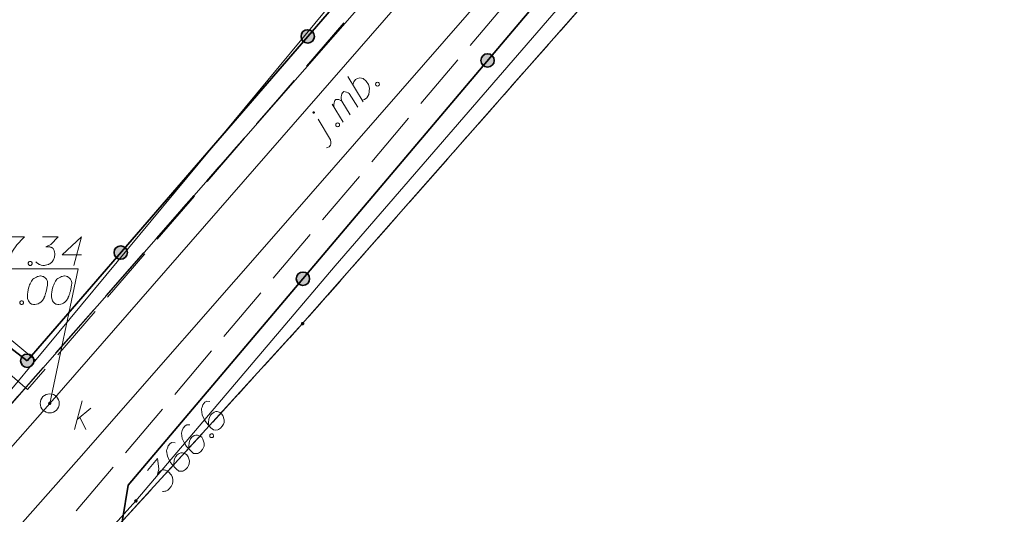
# Model space of a CAD drawing. Header units: metres. Extents: x 5555129 to 5556676, y 5635595 to 5636517.
# Tile 120 of 256: x 5555382 to 5555408, y 5636419 to 5636432. Entities that reach past the tile are written whole.
import ezdxf

# ---------------------------------------------------------------- set-up
doc = ezdxf.new("R2010")
doc.units = ezdxf.units.M
doc.header["$MEASUREMENT"] = 0
for name, pattern in [('L_0_06', [2, 1.5, -0.5]), ('PRZER1-1', [2, 1, -1]), ('PRZER3-1', [4, 3, -1])]:
    doc.linetypes.add(name, pattern=pattern)
for name, color, linetype, lineweight in [('#digitalizacja', 7, 'Continuous', 18), ('#skartowane', 7, 'Continuous', 18), ('#zmodyfikowane', 7, 'Continuous', 18)]:
    doc.layers.add(name, color=color, linetype=linetype, lineweight=lineweight)
for name, color, linetype, lineweight, true_color in [('GEPPGD', 7, 'Continuous', 18, 0x008000), ('GESDZI', 7, 'Continuous', 18, 0x0a0909), ('GESKKL', 7, 'PRZER3-1', 18, 0x008000), ('GESUZY', 7, 'PRZER1-1', 18, 0x008000), ('GULENN', 1, 'Continuous', 18, 0xff0000), ('GUPEPI', 1, 'Continuous', 18, 0xff0000), ('GUPESH', 1, 'Continuous', 18, 0xff0000), ('GUPESH_O', 1, 'Continuous', 18, 0xff0000)]:
    doc.layers.add(name, color=color, linetype=linetype, lineweight=lineweight, true_color=true_color)

# ---------------------------------------------------------------- blocks, each defined once
blk = doc.blocks.new('EPPGN')
blk.add_hatch(color=0).paths.add_polyline_path([(0, -0.09), (-0.027812, -0.085595), (-0.052901, -0.072812), (-0.072812, -0.052901), (-0.085595, -0.027812), (-0.09, 0), (-0.085595, 0.027812), (-0.072812, 0.052901), (-0.052901, 0.072812), (-0.027812, 0.085595), (0, 0.09), (0.027812, 0.085595), (0.052901, 0.072812), (0.072812, 0.052901), (0.085595, 0.027812), (0.09, 0), (0.085595, -0.027812), (0.072812, -0.052901), (0.052901, -0.072812), (0.027812, -0.085595)])
blk = doc.blocks.new('POINT')
blk.add_hatch(color=0).paths.add_polyline_path([(-0.000884, -0.0025), (-0.0025, -0.000884), (-0.0025, 0.000884), (0.000884, 0.0025), (0.0025, 0.000884), (0.0025, -0.000884), (0.000884, -0.0025)])
blk = doc.blocks.new('KOLO')
blk.add_hatch(color=0).paths.add_polyline_path([(0, -0.5), (-0.12941, -0.482963), (-0.25, -0.433013), (-0.353553, -0.353553), (-0.433013, -0.25), (-0.482963, -0.12941), (-0.5, 0), (-0.482963, 0.12941), (-0.433013, 0.25), (-0.353553, 0.353553), (-0.25, 0.433013), (-0.12941, 0.482963), (0, 0.5), (0.12941, 0.482963), (0.25, 0.433013), (0.353553, 0.353553), (0.433013, 0.25), (0.482963, 0.12941), (0.5, 0), (0.482963, -0.12941), (0.433013, -0.25), (0.353553, -0.353553), (0.25, -0.433013), (0.12941, -0.482963)])
blk = doc.blocks.new('*U258')
at = {"layer": '#skartowane', "color": 7, "linetype": 'ByBlock', "lineweight": 18}
blk.add_line((5555390.466, 5636428.697), (5555390.143, 5636429.237), dxfattribs=at)
at = {"layer": '#skartowane', "color": 7, "linetype": 'ByBlock', "lineweight": 18, "flags": 128}
for points in [[(5555390.037, 5636429.424), (5555390.036, 5636429.426), (5555390.034, 5636429.427), (5555390.032, 5636429.428), (5555390.031, 5636429.428), (5555390.029, 5636429.429), (5555390.027, 5636429.429), (5555390.025, 5636429.43), (5555390.023, 5636429.43), (5555390.021, 5636429.429), (5555390.019, 5636429.429), (5555390.017, 5636429.428), (5555390.015, 5636429.427), (5555390.014, 5636429.427), (5555390.012, 5636429.425), (5555390.011, 5636429.424), (5555390.009, 5636429.423), (5555390.008, 5636429.421), (5555390.007, 5636429.419), (5555390.007, 5636429.417), (5555390.006, 5636429.416), (5555390.006, 5636429.414), (5555390.005, 5636429.412), (5555390.005, 5636429.41), (5555390.006, 5636429.408), (5555390.006, 5636429.406), (5555390.007, 5636429.404), (5555390.007, 5636429.402), (5555390.008, 5636429.401), (5555390.01, 5636429.399), (5555390.011, 5636429.398), (5555390.012, 5636429.396), (5555390.014, 5636429.395), (5555390.016, 5636429.394), (5555390.017, 5636429.393), (5555390.019, 5636429.393), (5555390.021, 5636429.393), (5555390.023, 5636429.392), (5555390.025, 5636429.392), (5555390.027, 5636429.393), (5555390.029, 5636429.393), (5555390.031, 5636429.394), (5555390.033, 5636429.394), (5555390.034, 5636429.395), (5555390.036, 5636429.397), (5555390.037, 5636429.398), (5555390.039, 5636429.399), (5555390.04, 5636429.401), (5555390.041, 5636429.403), (5555390.042, 5636429.404), (5555390.042, 5636429.406), (5555390.043, 5636429.408), (5555390.043, 5636429.41), (5555390.043, 5636429.412), (5555390.042, 5636429.414), (5555390.042, 5636429.416), (5555390.041, 5636429.418), (5555390.041, 5636429.42), (5555390.04, 5636429.421), (5555390.038, 5636429.423), (5555390.037, 5636429.424)], [(5555390.36, 5636428.487), (5555390.389, 5636428.492), (5555390.435, 5636428.513), (5555390.467, 5636428.556), (5555390.475, 5636428.589), (5555390.479, 5636428.635), (5555390.466, 5636428.697)]]:
    blk.add_lwpolyline(points, dxfattribs=at)
blk = doc.blocks.new('*U259')
at = {"layer": '#skartowane', "color": 7, "linetype": 'ByBlock', "lineweight": 18}
for p, q in [((5555390.795, 5636429.16), (5555390.506, 5636429.633)), ((5555390.985, 5636429.354), (5555390.764, 5636429.711))]:
    blk.add_line(p, q, dxfattribs=at)
at = {"layer": '#skartowane', "color": 7, "linetype": 'ByBlock', "lineweight": 18, "flags": 128}
blk.add_lwpolyline([(5555390.583, 5636429.509), (5555390.557, 5636429.575), (5555390.552, 5636429.621), (5555390.56, 5636429.663), (5555390.572, 5636429.701), (5555390.58, 5636429.726), (5555390.605, 5636429.751), (5555390.618, 5636429.756), (5555390.651, 5636429.756), (5555390.688, 5636429.752), (5555390.739, 5636429.728), (5555390.764, 5636429.711), (5555390.747, 5636429.769), (5555390.746, 5636429.82), (5555390.754, 5636429.861), (5555390.766, 5636429.899), (5555390.778, 5636429.928), (5555390.799, 5636429.95), (5555390.82, 5636429.962), (5555390.849, 5636429.958), (5555390.883, 5636429.95), (5555390.933, 5636429.926), (5555390.958, 5636429.909), (5555391.179, 5636429.553)], dxfattribs=at)
blk = doc.blocks.new('*U260')
at = {"layer": '#skartowane', "color": 7, "linetype": 'ByBlock', "lineweight": 18}
blk.add_line((5555391.32, 5636429.696), (5555390.92, 5636430.36), dxfattribs=at)
at = {"layer": '#skartowane', "color": 7, "linetype": 'ByBlock', "lineweight": 18, "flags": 128}
blk.add_lwpolyline([(5555391.052, 5636430.14), (5555391.076, 5636430.216), (5555391.126, 5636430.275), (5555391.175, 5636430.309), (5555391.238, 5636430.322), (5555391.326, 5636430.302), (5555391.402, 5636430.236), (5555391.461, 5636430.145), (5555391.491, 5636430.049), (5555391.476, 5636429.882), (5555391.419, 5636429.797), (5555391.357, 5636429.751), (5555391.294, 5636429.738)], dxfattribs=at)
blk = doc.blocks.new('*U323')
at = {"layer": '#skartowane', "color": 36, "linetype": 'ByBlock', "lineweight": 18, "true_color": 0x803300}
for p, q in [((5555383.751, 5636421.093), (5555383.951, 5636421.843)), ((5555383.821, 5636421.359), (5555384.176, 5636421.654)), ((5555383.892, 5636421.418), (5555384.046, 5636421.093))]:
    blk.add_line(p, q, dxfattribs=at)

msp = doc.modelspace()

# ---------------------------------------------------------------- hatches: boundary and pattern name
at = {"layer": '#skartowane', "linetype": 'Continuous', "lineweight": 35}
h = msp.add_hatch(color=7, dxfattribs=at)
edge = h.paths.add_edge_path()
edge.add_arc((5555389.86754, 5636431.41053), 0.175, 0, 360)
h = msp.add_hatch(color=7, dxfattribs=at)
edge = h.paths.add_edge_path()
edge.add_arc((5555394.58647, 5636430.7791), 0.175, 0, 360)
h = msp.add_hatch(color=7, dxfattribs=at)
edge = h.paths.add_edge_path()
edge.add_arc((5555384.96251, 5636425.73684), 0.175, 0, 360)
h = msp.add_hatch(color=7, dxfattribs=at)
edge = h.paths.add_edge_path()
edge.add_arc((5555389.74411, 5636425.05183), 0.175, 0, 360)
h = msp.add_hatch(color=7, dxfattribs=at)
edge = h.paths.add_edge_path()
edge.add_arc((5555382.51, 5636422.9), 0.175, 0, 360)
h = msp.add_hatch(color=7, dxfattribs=at)
edge = h.paths.add_edge_path()
edge.add_arc((5555382.51, 5636422.9), 0.175, 0, 360)
at = {"layer": '#skartowane', "linetype": 'Continuous', "lineweight": 18}
h = msp.add_hatch(color=7, dxfattribs=at)
edge = h.paths.add_edge_path()
edge.add_arc((5555383.1, 5636421.78), 0.045, 0, 360)

# ---------------------------------------------------------------- linework, layer by layer
at = {"layer": '#digitalizacja', "color": 1, "linetype": 'Continuous', "lineweight": 18}
msp.add_line((5555381.80346, 5636423.6821), (5555382.72754, 5636422.91639), dxfattribs=at)
at = {"layer": '#digitalizacja', "color": 1, "linetype": 'Continuous', "lineweight": 18, "flags": 128}
msp.add_lwpolyline([(5555411.57098, 5636453.72105), (5555406.59189, 5636449.31772), (5555403.3506, 5636446.17441), (5555396.12837, 5636439.08866), (5555379.67803, 5636419.23621)], dxfattribs=at)
at = {"layer": '#digitalizacja', "color": 5, "linetype": 'Continuous', "lineweight": 18, "flags": 128}
msp.add_lwpolyline([(5555407.55789, 5636446.70738), (5555404.2722, 5636443.18579), (5555399.61908, 5636438.51862), (5555394.65795, 5636432.67131), (5555389.34334, 5636426.5903), (5555383.86729, 5636420.32455), (5555376.74252, 5636412.28873), (5555370.79191, 5636405.21509), (5555363.98097, 5636396.89237), (5555347.84053, 5636378.58836), (5555342.11347, 5636367.79635), (5555339.77039, 5636363.09203), (5555337.16211, 5636356.75793), (5555333.91, 5636346.86)], dxfattribs=at)
at = {"layer": '#digitalizacja', "color": 36, "linetype": 'Continuous', "lineweight": 18, "true_color": 0x803300, "flags": 128}
for points in [[(5555382.86792, 5636425.1245), (5555382.85611, 5636425.1245), (5555382.82068, 5636425.11855), (5555382.79706, 5636425.11269), (5555382.77939, 5636425.10674), (5555382.74981, 5636425.09493), (5555382.71438, 5636425.07726), (5555382.6849, 5636425.0595), (5555382.65533, 5636425.03588), (5555382.63766, 5636425.01226), (5555382.6199, 5636424.98278), (5555382.60223, 5636424.95321), (5555382.58447, 5636424.91778), (5555382.57266, 5636424.89416), (5555382.56085, 5636424.85873), (5555382.54318, 5636424.79967), (5555382.52542, 5636424.71114), (5555382.51361, 5636424.64028), (5555382.51361, 5636424.57528), (5555382.51956, 5636424.52804), (5555382.54318, 5636424.47494), (5555382.56085, 5636424.44536), (5555382.59042, 5636424.40993), (5555382.62585, 5636424.38631), (5555382.64352, 5636424.38045), (5555382.67895, 5636424.3745), (5555382.70852, 5636424.3745), (5555382.75577, 5636424.38045), (5555382.79706, 5636424.39226), (5555382.82663, 5636424.40993), (5555382.86792, 5636424.43951), (5555382.88568, 5636424.45718), (5555382.9093, 5636424.4808), (5555382.92697, 5636424.50442), (5555382.93878, 5636424.52218), (5555382.95059, 5636424.55166), (5555382.95654, 5636424.56347), (5555382.96835, 5636424.59304), (5555382.98016, 5636424.62847), (5555382.99197, 5636424.6639), (5555382.99783, 5636424.68752), (5555383.00378, 5636424.70519), (5555383.00964, 5636424.72881), (5555383.02145, 5636424.782), (5555383.0274, 5636424.81148), (5555383.03326, 5636424.84106), (5555383.03921, 5636424.88235), (5555383.04507, 5636424.93554), (5555383.04507, 5636424.95321), (5555383.03921, 5636424.97683), (5555383.03326, 5636425.00045), (5555383.01559, 5636425.03588), (5555382.99783, 5636425.0595), (5555382.98016, 5636425.07726), (5555382.95654, 5636425.09493), (5555382.93292, 5636425.10674), (5555382.91516, 5636425.11269), (5555382.89749, 5636425.11855), (5555382.86792, 5636425.1245)], [(5555383.49972, 5636425.1245), (5555383.48791, 5636425.1245), (5555383.45248, 5636425.11855), (5555383.42886, 5636425.11269), (5555383.41119, 5636425.10674), (5555383.38162, 5636425.09493), (5555383.34619, 5636425.07726), (5555383.31671, 5636425.0595), (5555383.28714, 5636425.03588), (5555383.26947, 5636425.01226), (5555383.25171, 5636424.98278), (5555383.23404, 5636424.95321), (5555383.21628, 5636424.91778), (5555383.20447, 5636424.89416), (5555383.19266, 5636424.85873), (5555383.17499, 5636424.79967), (5555383.15722, 5636424.71114), (5555383.14541, 5636424.64028), (5555383.14541, 5636424.57528), (5555383.15136, 5636424.52804), (5555383.17499, 5636424.47494), (5555383.19266, 5636424.44536), (5555383.22223, 5636424.40993), (5555383.25766, 5636424.38631), (5555383.27533, 5636424.38045), (5555383.31076, 5636424.3745), (5555383.34033, 5636424.3745), (5555383.38757, 5636424.38045), (5555383.42886, 5636424.39226), (5555383.45843, 5636424.40993), (5555383.49972, 5636424.43951), (5555383.51748, 5636424.45718), (5555383.5411, 5636424.4808), (5555383.55877, 5636424.50442), (5555383.57058, 5636424.52218), (5555383.5824, 5636424.55166), (5555383.58835, 5636424.56347), (5555383.60016, 5636424.59304), (5555383.61197, 5636424.62847), (5555383.62378, 5636424.6639), (5555383.62964, 5636424.68752), (5555383.63559, 5636424.70519), (5555383.64145, 5636424.72881), (5555383.65326, 5636424.782), (5555383.65921, 5636424.81148), (5555383.66507, 5636424.84106), (5555383.67102, 5636424.88235), (5555383.67688, 5636424.93554), (5555383.67688, 5636424.95321), (5555383.67102, 5636424.97683), (5555383.66507, 5636425.00045), (5555383.6474, 5636425.03588), (5555383.62964, 5636425.0595), (5555383.61197, 5636425.07726), (5555383.58835, 5636425.09493), (5555383.56473, 5636425.10674), (5555383.54696, 5636425.11269), (5555383.52929, 5636425.11855), (5555383.49972, 5636425.1245)], [(5555382.34826, 5636424.47494), (5555382.37784, 5636424.47494), (5555382.39551, 5636424.46313), (5555382.41327, 5636424.43951), (5555382.41327, 5636424.40993), (5555382.39551, 5636424.38631), (5555382.37784, 5636424.3745), (5555382.34826, 5636424.3745), (5555382.33059, 5636424.38631), (5555382.31283, 5636424.40993), (5555382.31283, 5636424.43951), (5555382.33059, 5636424.46313), (5555382.34826, 5636424.47494)]]:
    msp.add_lwpolyline(points, dxfattribs=at)
at = {"layer": '#skartowane', "color": 7, "linetype": 'Continuous', "lineweight": 35}
msp.add_line((5555382.51, 5636422.9), (5555398.91, 5636441.87), dxfattribs=at)
at = {"layer": '#skartowane', "color": 7, "linetype": 'Continuous', "lineweight": 18}
msp.add_line((5555383.84313, 5636425.31084), (5555383.1, 5636421.78), dxfattribs=at)
at = {"layer": '#skartowane', "color": 36, "linetype": 'Continuous', "lineweight": 18, "true_color": 0x803300}
msp.add_line((5555359.31, 5636394.76), (5555383.1, 5636421.78), dxfattribs=at)
at = {"layer": '#skartowane', "color": 7, "linetype": 'L_0_06', "lineweight": 18, "flags": 128}
msp.add_lwpolyline([(5555466.73, 5636461.06), (5555459.42, 5636465.04), (5555457.02, 5636465.41), (5555452.63, 5636465.61), (5555446.85, 5636465.37), (5555441.62, 5636464.51), (5555435.7, 5636462.77), (5555429.61, 5636460.27), (5555423.1, 5636457.3), (5555417.2, 5636453.95), (5555413.63, 5636451.67), (5555409.04, 5636447.68), (5555404.73, 5636443.33), (5555401.32, 5636439.67), (5555382.13, 5636416.99), (5555377.75, 5636411.8), (5555368.65, 5636401.73), (5555358.12, 5636389.68), (5555351.83, 5636382.05), (5555348.89, 5636378.21), (5555346.63, 5636374.93), (5555343.77, 5636370.29), (5555340.53, 5636363.52), (5555337.7, 5636355.88), (5555335.13, 5636347.53), (5555332.44, 5636339.45), (5555328.49, 5636328.74), (5555326.7, 5636324.3), (5555322.46, 5636312.61), (5555317.05, 5636297.8), (5555313.91, 5636289.91), (5555311.07, 5636291.5), (5555314.46, 5636298.64), (5555320.4, 5636315), (5555321.1, 5636318.34), (5555320.31, 5636318.97), (5555318.92, 5636319.26), (5555318.24, 5636323.4), (5555317.55, 5636325.21), (5555315.06, 5636326.83), (5555316.44, 5636329.16), (5555319.62, 5636328.9), (5555323.95, 5636328.36), (5555325.47, 5636329.83), (5555326.77, 5636332.37), (5555329.72, 5636340.51), (5555332.43, 5636348.61), (5555334.87, 5636356.71), (5555337.79, 5636364.47), (5555340.99, 5636371.16), (5555344.19, 5636376.65), (5555346.4, 5636379.74), (5555349.41, 5636383.74), (5555355.85, 5636391.61), (5555363.7, 5636400.4), (5555366.42, 5636403.59), (5555375.75, 5636414.19), (5555378.31, 5636418.36), (5555373.52, 5636420.79), (5555376.43, 5636424.38), (5555377.28, 5636425.23), (5555380.03, 5636423.16), (5555380.65, 5636423.75), (5555382.52, 5636422.14), (5555399.27, 5636441.57), (5555402.64, 5636445.3), (5555406.76, 5636449.37), (5555411.7, 5636453.77), (5555415.38, 5636456.22), (5555420.94, 5636459.52), (5555420.73, 5636460.05), (5555422.54, 5636460.95), (5555422.89, 5636460.42), (5555428.37, 5636462.98), (5555434.53, 5636465.46), (5555440.65, 5636467.74), (5555449.09, 5636469.87), (5555449.84, 5636470.61), (5555452.54, 5636472.11), (5555453.14, 5636471.36), (5555454.76, 5636472.78), (5555456.32, 5636474.81), (5555457.67, 5636477.44), (5555459.8, 5636481.39), (5555462.71, 5636485.66), (5555464.78, 5636483.78), (5555461.58, 5636479.17), (5555460.92, 5636476.08), (5555461.24, 5636473.64), (5555465.24, 5636467.56), (5555467.69, 5636464.02), (5555466.73, 5636461.06)], close=True, dxfattribs=at)
at = {"layer": '#skartowane', "color": 36, "linetype": 'Continuous', "lineweight": 18, "true_color": 0x803300, "flags": 128}
for points in [[(5555383.1, 5636421.78), (5555403.69, 5636445.39), (5555416.05, 5636455.82)], [(5555381.96592, 5636426.15217), (5555382.43833, 5636426.15217), (5555382.40885, 5636426.1226), (5555382.23756, 5636425.93959), (5555382.11946, 5636425.77424), (5555382.04859, 5636425.57933), (5555382.00135, 5636425.40217)], [(5555382.91075, 5636426.15217), (5555383.32411, 5636426.15217), (5555383.12919, 5636425.9514), (5555382.99928, 5636425.88639), (5555383.10557, 5636425.88639), (5555383.12919, 5636425.88053), (5555383.141, 5636425.87458), (5555383.15281, 5636425.86872), (5555383.16462, 5636425.86277), (5555383.18824, 5636425.8451), (5555383.20005, 5636425.82734), (5555383.21186, 5636425.80967), (5555383.21781, 5636425.79191), (5555383.22962, 5636425.75062), (5555383.23548, 5636425.71519), (5555383.23548, 5636425.69743), (5555383.23548, 5636425.67381), (5555383.22962, 5636425.63838), (5555383.22367, 5636425.61476), (5555383.21781, 5636425.59114), (5555383.21186, 5636425.57347), (5555383.206, 5636425.56166), (5555383.20005, 5636425.54985), (5555383.19419, 5636425.53804), (5555383.18238, 5636425.52027), (5555383.16462, 5636425.49665), (5555383.14695, 5636425.47898), (5555383.13514, 5636425.46717), (5555383.11738, 5636425.45536), (5555383.09971, 5636425.44355), (5555383.07609, 5636425.43174), (5555383.06428, 5636425.42579), (5555383.0229, 5636425.41398), (5555382.98747, 5636425.40812), (5555382.96385, 5636425.40217), (5555382.92256, 5636425.40217), (5555382.87532, 5636425.40812), (5555382.85755, 5636425.41398), (5555382.83988, 5636425.41993), (5555382.82212, 5636425.42579), (5555382.80445, 5636425.4376), (5555382.78669, 5636425.44941), (5555382.75721, 5636425.47303), (5555382.73945, 5636425.49665)], [(5555383.93229, 5636425.67976), (5555383.42445, 5636425.67976), (5555383.93229, 5636426.15217), (5555383.73152, 5636425.40217)], [(5555382.57411, 5636425.5026), (5555382.60368, 5636425.5026), (5555382.62135, 5636425.49079), (5555382.63911, 5636425.46717), (5555382.63911, 5636425.4376), (5555382.62135, 5636425.41398), (5555382.60368, 5636425.40217), (5555382.57411, 5636425.40217), (5555382.55644, 5636425.41398), (5555382.53868, 5636425.4376), (5555382.53868, 5636425.46717), (5555382.55644, 5636425.49079), (5555382.57411, 5636425.5026)], [(5555382.86792, 5636425.1245), (5555382.85611, 5636425.1245), (5555382.82068, 5636425.11855), (5555382.79706, 5636425.11269), (5555382.77939, 5636425.10674), (5555382.74981, 5636425.09493), (5555382.71438, 5636425.07726), (5555382.6849, 5636425.0595), (5555382.65533, 5636425.03588), (5555382.63766, 5636425.01226), (5555382.6199, 5636424.98278), (5555382.60223, 5636424.95321), (5555382.58447, 5636424.91778), (5555382.57266, 5636424.89416), (5555382.56085, 5636424.85873), (5555382.54318, 5636424.79967), (5555382.52542, 5636424.71114), (5555382.51361, 5636424.64028), (5555382.51361, 5636424.57528), (5555382.51956, 5636424.52804), (5555382.54318, 5636424.47494), (5555382.56085, 5636424.44536), (5555382.59042, 5636424.40993), (5555382.62585, 5636424.38631), (5555382.64352, 5636424.38045), (5555382.67895, 5636424.3745), (5555382.70852, 5636424.3745), (5555382.75577, 5636424.38045), (5555382.79706, 5636424.39226), (5555382.82663, 5636424.40993), (5555382.86792, 5636424.43951), (5555382.88568, 5636424.45718), (5555382.9093, 5636424.4808), (5555382.92697, 5636424.50442), (5555382.93878, 5636424.52218), (5555382.95059, 5636424.55166), (5555382.95654, 5636424.56347), (5555382.96835, 5636424.59304), (5555382.98016, 5636424.62847), (5555382.99197, 5636424.6639), (5555382.99783, 5636424.68752), (5555383.00378, 5636424.70519), (5555383.00964, 5636424.72881), (5555383.02145, 5636424.782), (5555383.0274, 5636424.81148), (5555383.03326, 5636424.84106), (5555383.03921, 5636424.88235), (5555383.04507, 5636424.93554), (5555383.04507, 5636424.95321), (5555383.03921, 5636424.97683), (5555383.03326, 5636425.00045), (5555383.01559, 5636425.03588), (5555382.99783, 5636425.0595), (5555382.98016, 5636425.07726), (5555382.95654, 5636425.09493), (5555382.93292, 5636425.10674), (5555382.91516, 5636425.11269), (5555382.89749, 5636425.11855), (5555382.86792, 5636425.1245)], [(5555383.49972, 5636425.1245), (5555383.48791, 5636425.1245), (5555383.45248, 5636425.11855), (5555383.42886, 5636425.11269), (5555383.41119, 5636425.10674), (5555383.38162, 5636425.09493), (5555383.34619, 5636425.07726), (5555383.31671, 5636425.0595), (5555383.28714, 5636425.03588), (5555383.26947, 5636425.01226), (5555383.25171, 5636424.98278), (5555383.23404, 5636424.95321), (5555383.21628, 5636424.91778), (5555383.20447, 5636424.89416), (5555383.19266, 5636424.85873), (5555383.17499, 5636424.79967), (5555383.15722, 5636424.71114), (5555383.14541, 5636424.64028), (5555383.14541, 5636424.57528), (5555383.15136, 5636424.52804), (5555383.17499, 5636424.47494), (5555383.19266, 5636424.44536), (5555383.22223, 5636424.40993), (5555383.25766, 5636424.38631), (5555383.27533, 5636424.38045), (5555383.31076, 5636424.3745), (5555383.34033, 5636424.3745), (5555383.38757, 5636424.38045), (5555383.42886, 5636424.39226), (5555383.45843, 5636424.40993), (5555383.49972, 5636424.43951), (5555383.51748, 5636424.45718), (5555383.5411, 5636424.4808), (5555383.55877, 5636424.50442), (5555383.57058, 5636424.52218), (5555383.5824, 5636424.55166), (5555383.58835, 5636424.56347), (5555383.60016, 5636424.59304), (5555383.61197, 5636424.62847), (5555383.62378, 5636424.6639), (5555383.62964, 5636424.68752), (5555383.63559, 5636424.70519), (5555383.64145, 5636424.72881), (5555383.65326, 5636424.782), (5555383.65921, 5636424.81148), (5555383.66507, 5636424.84106), (5555383.67102, 5636424.88235), (5555383.67688, 5636424.93554), (5555383.67688, 5636424.95321), (5555383.67102, 5636424.97683), (5555383.66507, 5636425.00045), (5555383.6474, 5636425.03588), (5555383.62964, 5636425.0595), (5555383.61197, 5636425.07726), (5555383.58835, 5636425.09493), (5555383.56473, 5636425.10674), (5555383.54696, 5636425.11269), (5555383.52929, 5636425.11855), (5555383.49972, 5636425.1245)], [(5555382.34826, 5636424.47494), (5555382.37784, 5636424.47494), (5555382.39551, 5636424.46313), (5555382.41327, 5636424.43951), (5555382.41327, 5636424.40993), (5555382.39551, 5636424.38631), (5555382.37784, 5636424.3745), (5555382.34826, 5636424.3745), (5555382.33059, 5636424.38631), (5555382.31283, 5636424.40993), (5555382.31283, 5636424.43951), (5555382.33059, 5636424.46313), (5555382.34826, 5636424.47494)]]:
    msp.add_lwpolyline(points, dxfattribs=at)
at = {"layer": '#skartowane', "color": 7, "linetype": 'Continuous', "lineweight": 35, "flags": 128}
for points in [[(5555416.44, 5636452.99), (5555413.88, 5636451.35), (5555409.29, 5636447.33), (5555405.05, 5636443.02), (5555401.85, 5636439.37), (5555385.16, 5636419.63), (5555384.27, 5636414.18), (5555389.21, 5636409.64)], [(5555382.51, 5636422.9), (5555377.98, 5636426.4), (5555377.28, 5636425.23)]]:
    msp.add_lwpolyline(points, dxfattribs=at)
at = {"layer": '#skartowane', "color": 7, "linetype": 'Continuous', "lineweight": 18, "flags": 128}
for points in [[(5555391.65273, 5636430.18001), (5555391.67342, 5636430.20114), (5555391.69422, 5636430.2055), (5555391.72352, 5636430.20167), (5555391.74465, 5636430.18098), (5555391.74911, 5636430.15177), (5555391.74519, 5636430.13088), (5555391.7245, 5636430.10975), (5555391.7037, 5636430.10538), (5555391.6744, 5636430.10922), (5555391.65326, 5636430.1299), (5555391.64881, 5636430.15912), (5555391.65273, 5636430.18001)], [(5555390.60759, 5636429.11236), (5555390.62828, 5636429.13349), (5555390.64908, 5636429.13786), (5555390.67838, 5636429.13403), (5555390.69951, 5636429.11334), (5555390.70397, 5636429.08412), (5555390.70005, 5636429.06324), (5555390.67936, 5636429.0421), (5555390.65856, 5636429.03774), (5555390.62926, 5636429.04157), (5555390.60812, 5636429.06226), (5555390.60367, 5636429.09147), (5555390.60759, 5636429.11236)], [(5555383.84313, 5636425.31084), (5555380.69708, 5636425.31084)]]:
    msp.add_lwpolyline(points, dxfattribs=at)
at = {"layer": '#skartowane', "color": 7, "linetype": 'Continuous', "lineweight": 35}
for centre in [(5555389.86754, 5636431.41053), (5555394.58647, 5636430.7791), (5555384.96251, 5636425.73684), (5555389.74411, 5636425.05183), (5555382.51, 5636422.9), (5555382.51, 5636422.9)]:
    msp.add_circle(centre, 0.175, dxfattribs=at)
at = {"layer": '#skartowane', "color": 36, "linetype": 'Continuous', "lineweight": 18, "true_color": 0x803300}
msp.add_circle((5555383.1, 5636421.78), 0.25, dxfattribs=at)
at = {"layer": '#zmodyfikowane', "color": 1, "linetype": 'Continuous', "lineweight": 18, "true_color": 0xff0000, "flags": 128}
msp.add_lwpolyline([(5555390.59, 5636425.39), (5555397.57, 5636433.46), (5555402.6, 5636439.5)], dxfattribs=at)
at = {"layer": 'GESDZI', "color": 96, "linetype": 'Continuous', "lineweight": 18, "flags": 128}
for points in [[(5555404.05587, 5636487.3617), (5555410.30029, 5636486.3731), (5555419.4581, 5636484.96987), (5555412.88805, 5636476.81841), (5555402.33456, 5636463.61409), (5555411.97978, 5636454.26968), (5555405.33335, 5636448.29666), (5555379.68965, 5636419.03001), (5555375.7778, 5636420.86619), (5555363.37812, 5636428.0622), (5555343.9546, 5636438.82034)], [(5555274.99706, 5636234.97987), (5555279.94368, 5636236.52278), (5555284.47581, 5636241.33749), (5555311.27, 5636293.99), (5555320.16, 5636317.28), (5555322.36827, 5636323.20795), (5555323.59, 5636326.49), (5555326.04, 5636333.05), (5555329.61, 5636344.98), (5555332.15, 5636353.64), (5555334.3, 5636361.82), (5555338.11, 5636369.71), (5555344.55, 5636379.2), (5555375.95, 5636415.45), (5555379.68965, 5636419.03001), (5555405.33335, 5636448.29666), (5555411.97978, 5636454.26968), (5555423.54, 5636462.48), (5555437.09857, 5636466.55428), (5555448.91544, 5636470.37388), (5555453.71968, 5636472.45368), (5555460.79938, 5636470.53368), (5555464.25271, 5636468.49332)], [(5555464.25271, 5636468.49332), (5555468.33214, 5636465.00264), (5555467.11593, 5636460.58944), (5555457.22444, 5636464.58039), (5555451.86782, 5636465.41811), (5555446.83996, 5636464.59669), (5555437.18456, 5636462.45976), (5555430.38282, 5636458.56897), (5555420.66938, 5636454.7141), (5555413.79929, 5636449.56029), (5555402.78931, 5636438.70846), (5555389.73418, 5636423.87277), (5555383.39, 5636416.92), (5555384.32, 5636411.24), (5555356.08, 5636382.6), (5555342.54, 5636360.36), (5555325.26, 5636314.3)]]:
    msp.add_lwpolyline(points, dxfattribs=at)
msp.add_lwpolyline([(5555404.07315, 5636395.01988), (5555398.74807, 5636398.73534), (5555383.39, 5636416.92), (5555389.73418, 5636423.87277), (5555402.78931, 5636438.70846), (5555413.79929, 5636449.56029), (5555420.66938, 5636454.7141), (5555430.38282, 5636458.56897), (5555437.18456, 5636462.45976), (5555446.83996, 5636464.59669), (5555451.86782, 5636465.41811), (5555457.22444, 5636464.58039), (5555467.11593, 5636460.58944), (5555464.20723, 5636454.06207), (5555454.52367, 5636438.19258), (5555447.05968, 5636429.28897), (5555430.73454, 5636417.45917), (5555423.63521, 5636411.74497), (5555415.60603, 5636406.36277), (5555409.75824, 5636401.08012), (5555404.07315, 5636395.01988)], close=True, dxfattribs=at)
at = {"layer": 'GESKKL', "color": 96, "linetype": 'PRZER3-1', "lineweight": 18, "ltscale": 0.5, "true_color": 0x008000}
msp.add_lwpolyline([(5555376.66202, 5636475.91388), (5555379.2122, 5636473.9629), (5555405.33335, 5636448.29666), (5555379.68965, 5636419.03001), (5555375.7778, 5636420.86619), (5555363.37812, 5636428.0622), (5555343.9546, 5636438.82034)], dxfattribs=at)
msp.add_lwpolyline([(5555447.05968, 5636429.28897), (5555454.52367, 5636438.19258), (5555464.20723, 5636454.06207), (5555467.11593, 5636460.58944), (5555457.22444, 5636464.58039), (5555451.86782, 5636465.41811), (5555446.83996, 5636464.59669), (5555437.18456, 5636462.45976), (5555430.38282, 5636458.56897), (5555420.66938, 5636454.7141), (5555413.79929, 5636449.56029), (5555402.78931, 5636438.70846), (5555389.73418, 5636423.87277), (5555383.39, 5636416.92), (5555398.74807, 5636398.73534), (5555404.07315, 5636395.01988), (5555409.75824, 5636401.08012), (5555415.60603, 5636406.36277), (5555423.63521, 5636411.74497), (5555430.73454, 5636417.45917), (5555447.05968, 5636429.28897)], close=True, dxfattribs=at)
at = {"layer": 'GESUZY', "color": 96, "linetype": 'PRZER1-1', "lineweight": 18, "ltscale": 0.5, "true_color": 0x008000}
for points in [[(5555356.08, 5636382.6), (5555384.32, 5636411.24), (5555383.39, 5636416.92), (5555389.73418, 5636423.87277), (5555402.78931, 5636438.70846), (5555413.79929, 5636449.56029), (5555420.66938, 5636454.7141), (5555430.38282, 5636458.56897), (5555437.18456, 5636462.45976), (5555446.83996, 5636464.59669), (5555451.86782, 5636465.41811), (5555457.22444, 5636464.58039), (5555467.11593, 5636460.58944), (5555468.33214, 5636465.00264), (5555464.25271, 5636468.49332), (5555460.79938, 5636470.53368), (5555453.71968, 5636472.45368), (5555448.91544, 5636470.37388), (5555437.09857, 5636466.55428), (5555423.54, 5636462.48), (5555411.97978, 5636454.26968), (5555405.33335, 5636448.29666), (5555379.68965, 5636419.03001)], [(5555405.33335, 5636448.29666), (5555379.68965, 5636419.03001), (5555375.7778, 5636420.86619), (5555363.37812, 5636428.0622), (5555343.9546, 5636438.82034)]]:
    msp.add_lwpolyline(points, dxfattribs=at)
msp.add_lwpolyline([(5555447.05968, 5636429.28897), (5555454.52367, 5636438.19258), (5555464.20723, 5636454.06207), (5555467.11593, 5636460.58944), (5555457.22444, 5636464.58039), (5555451.86782, 5636465.41811), (5555446.83996, 5636464.59669), (5555437.18456, 5636462.45976), (5555430.38282, 5636458.56897), (5555420.66938, 5636454.7141), (5555413.79929, 5636449.56029), (5555402.78931, 5636438.70846), (5555389.73418, 5636423.87277), (5555383.39, 5636416.92), (5555398.74807, 5636398.73534), (5555404.07315, 5636395.01988), (5555409.75824, 5636401.08012), (5555415.60603, 5636406.36277), (5555423.63521, 5636411.74497), (5555430.73454, 5636417.45917), (5555447.05968, 5636429.28897)], close=True, dxfattribs=at)
at = {"layer": 'GULENN', "color": 1, "linetype": 'Continuous', "lineweight": 18, "true_color": 0xff0000, "flags": 128}
msp.add_lwpolyline([(5555305.505, 5636281.74), (5555310.95, 5636292.03), (5555311.4, 5636292.81), (5555313.3, 5636296.19), (5555317.83, 5636308.64), (5555320.12, 5636315.12), (5555321.05, 5636318.7), (5555324.99, 5636317.82), (5555325.46, 5636318.77), (5555330.45, 5636332.92), (5555333.07, 5636339.41), (5555335.66, 5636347.35), (5555336.26, 5636350.83), (5555340.12, 5636361.93), (5555345.05, 5636370.93), (5555348.48, 5636377.1), (5555354.25, 5636384.94), (5555359.73, 5636391.01), (5555379.46, 5636412.66), (5555385.36, 5636419.22), (5555390.59, 5636425.39)], dxfattribs=at)
at = {"layer": 'GUPESH_O', "color": 1, "linetype": 'Continuous', "lineweight": 18, "flags": 128}
for points in [[(5555387.3011, 5636421.83152), (5555387.22102, 5636421.83728), (5555387.1732, 5636421.80816), (5555387.11987, 5636421.74499), (5555387.09983, 5636421.68463), (5555387.08601, 5636421.64993), (5555387.0805, 5636421.61588), (5555387.10079, 5636421.47512), (5555387.16722, 5636421.3341), (5555387.21439, 5636421.27104), (5555387.33005, 5636421.1425), (5555387.3977, 5636421.0854), (5555387.44001, 5636421.08059), (5555387.50659, 5636421.08622), (5555387.52707, 5636421.09218), (5555387.57873, 5636421.12585), (5555387.62822, 5636421.18447), (5555387.65728, 5636421.23722), (5555387.67495, 5636421.27646), (5555387.67694, 5636421.35205), (5555387.64283, 5636421.45812), (5555387.6091, 5636421.50971), (5555387.573, 5636421.54019), (5555387.49529, 5636421.5672), (5555387.45752, 5636421.56817), (5555387.41278, 5636421.55178), (5555387.3535, 5636421.50909), (5555387.31925, 5636421.46851), (5555387.29089, 5636421.40738), (5555387.27776, 5636421.36443), (5555387.26816, 5636421.27981), (5555387.2679, 5636421.23366), (5555387.26995, 5636421.20869)], [(5555386.7793, 5636421.21334), (5555386.69923, 5636421.21911), (5555386.6514, 5636421.18998), (5555386.59808, 5636421.12681), (5555386.57804, 5636421.06645), (5555386.56421, 5636421.03176), (5555386.55871, 5636420.9977), (5555386.57899, 5636420.85694), (5555386.64542, 5636420.71592), (5555386.69259, 5636420.65286), (5555386.80825, 5636420.52432), (5555386.87591, 5636420.46722), (5555386.91822, 5636420.46242), (5555386.98479, 5636420.46804), (5555387.00527, 5636420.474), (5555387.05693, 5636420.50767), (5555387.10642, 5636420.5663), (5555387.13548, 5636420.61904), (5555387.15315, 5636420.65828), (5555387.15514, 5636420.73388), (5555387.12103, 5636420.83994), (5555387.0873, 5636420.89154), (5555387.0512, 5636420.92201), (5555386.97349, 5636420.94903), (5555386.93573, 5636420.94999), (5555386.89098, 5636420.9336), (5555386.8317, 5636420.89091), (5555386.79745, 5636420.85033), (5555386.7691, 5636420.7892), (5555386.75597, 5636420.74625), (5555386.74636, 5636420.66163), (5555386.7461, 5636420.61548), (5555386.74815, 5636420.59051)], [(5555387.30008, 5636420.95143), (5555387.31915, 5636420.97403), (5555387.33957, 5636420.97991), (5555387.36908, 5636420.97825), (5555387.39168, 5636420.95917), (5555387.39827, 5636420.93037), (5555387.3959, 5636420.90925), (5555387.37682, 5636420.88665), (5555387.3564, 5636420.88076), (5555387.3269, 5636420.88243), (5555387.3043, 5636420.9015), (5555387.2977, 5636420.93031), (5555387.30008, 5636420.95143)], [(5555386.38701, 5636420.74858), (5555386.30693, 5636420.75435), (5555386.25911, 5636420.72523), (5555386.20579, 5636420.66206), (5555386.18575, 5636420.60169), (5555386.17192, 5636420.567), (5555386.16642, 5636420.53295), (5555386.1867, 5636420.39219), (5555386.25313, 5636420.25117), (5555386.3003, 5636420.18811), (5555386.41596, 5636420.05957), (5555386.48361, 5636420.00247), (5555386.52593, 5636419.99766), (5555386.5925, 5636420.00329), (5555386.61298, 5636420.00925), (5555386.66464, 5636420.04291), (5555386.71413, 5636420.10154), (5555386.74319, 5636420.15428), (5555386.76086, 5636420.19353), (5555386.76285, 5636420.26912), (5555386.72874, 5636420.37519), (5555386.69501, 5636420.42678), (5555386.65891, 5636420.45725), (5555386.5812, 5636420.48427), (5555386.54343, 5636420.48524), (5555386.49869, 5636420.46885), (5555386.43941, 5636420.42616), (5555386.40516, 5636420.38558), (5555386.3768, 5636420.32445), (5555386.36367, 5636420.2815), (5555386.35407, 5636420.19688), (5555386.35381, 5636420.15073), (5555386.35586, 5636420.12576)], [(5555385.66491, 5636420.02128), (5555385.93154, 5636420.33715), (5555385.95924, 5636420.0587), (5555385.92512, 5636419.9175), (5555385.99368, 5636419.99872), (5555386.01339, 5636420.013), (5555386.02556, 5636420.01818), (5555386.03765, 5636420.02343), (5555386.04982, 5636420.02861), (5555386.07856, 5636420.03527), (5555386.09975, 5636420.03284), (5555386.12087, 5636420.03046), (5555386.13828, 5636420.02355), (5555386.17745, 5636420.00595), (5555386.2083, 5636419.98757), (5555386.22188, 5636419.97611), (5555386.23993, 5636419.96088), (5555386.26322, 5636419.93355), (5555386.27743, 5636419.91376), (5555386.2917, 5636419.89405), (5555386.30137, 5636419.87811), (5555386.30661, 5636419.86601), (5555386.3118, 5636419.85384), (5555386.31704, 5636419.84175), (5555386.323, 5636419.82127), (5555386.32959, 5636419.79246), (5555386.3317, 5636419.76756), (5555386.33311, 5636419.75092), (5555386.33067, 5636419.72973), (5555386.3283, 5636419.70861), (5555386.32209, 5636419.68294), (5555386.31902, 5636419.67007), (5555386.30135, 5636419.63083), (5555386.28298, 5636419.59998), (5555386.27229, 5636419.57809), (5555386.24566, 5636419.54654), (5555386.21064, 5636419.51428), (5555386.1947, 5636419.50448), (5555386.17876, 5636419.49482), (5555386.16282, 5636419.48503), (5555386.1424, 5636419.47914), (5555386.12192, 5636419.47319), (5555386.08486, 5636419.4659), (5555386.05535, 5636419.46756)]]:
    msp.add_lwpolyline(points, dxfattribs=at)

# ---------------------------------------------------------------- block references
at = {"layer": '#skartowane', "color": 7, "linetype": 'Continuous', "lineweight": 18}
for name in ['*U260', '*U259', '*U258']:
    msp.add_blockref(name, (0, 0), dxfattribs=at)
at = {"layer": '#skartowane', "color": 36, "linetype": 'Continuous', "lineweight": 18, "true_color": 0x803300}
msp.add_blockref('*U323', (0, 0), dxfattribs=at)
at = {"layer": 'GEPPGD', "color": 96, "lineweight": 18, "true_color": 0x008000, "xscale": 0.5, "yscale": 0.5, "zscale": 0.5, "rotation": 90}
msp.add_blockref('EPPGN', (5555389.73418, 5636423.87277), dxfattribs=at)
at = {"layer": 'GUPEPI', "color": 1, "lineweight": 18, "true_color": 0xff0000, "rotation": 90}
msp.add_blockref('POINT', (5555390.59, 5636425.39), dxfattribs=at)
at = {"layer": 'GUPESH', "color": 1, "lineweight": 18, "true_color": 0xff0000, "xscale": 0.09, "yscale": 0.09, "zscale": 0.09, "rotation": 90}
msp.add_blockref('KOLO', (5555385.36, 5636419.22), dxfattribs=at)

doc.saveas('drawing.dxf')
